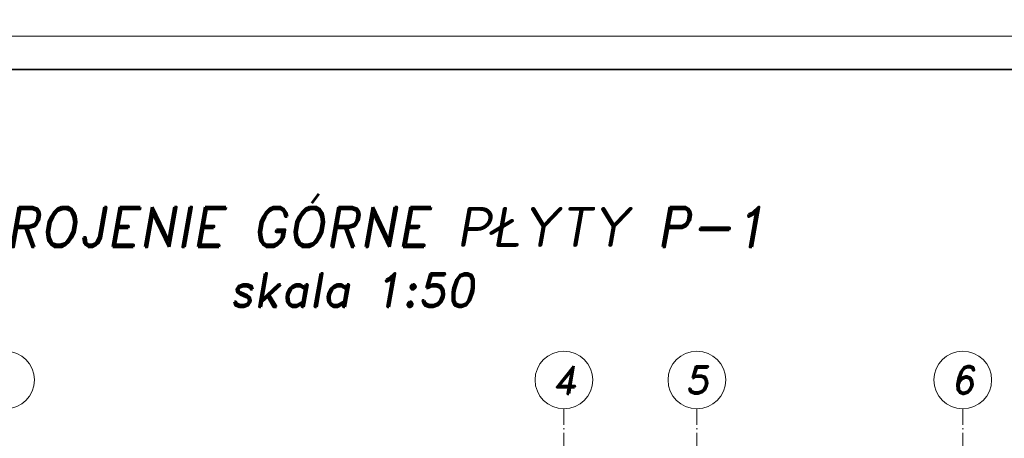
# Model space of a CAD drawing. Header units: millimetres. Extents: x 295948 to 312016, y 6878 to 18016.
# Tile 131 of 252: x 303869 to 304610, y 14924 to 15239. Entities that reach past the tile are written whole.
import ezdxf

# ---------------------------------------------------------------- set-up
doc = ezdxf.new("R2010")
doc.units = ezdxf.units.MM
doc.linetypes.add('ACAD_ISO10W100', pattern=[18, 12, -3, 0, -3])
for name, color, linetype, lineweight in [('konstrukcja', 3, 'Continuous', 35), ('konstrukcja wymiary', 1, 'Continuous', 13), ('opisy', 2, 'Continuous', 18), ('osie', 5, 'ACAD_ISO10W100', 13)]:
    doc.layers.add(name, color=color, linetype=linetype, lineweight=lineweight)
doc.styles.get("Standard").update_dxf_attribs({"font": 'romand.shx', "oblique": 10})

msp = doc.modelspace()

# ---------------------------------------------------------------- linework, layer by layer
at = {"layer": 'konstrukcja'}
msp.add_lwpolyline([(306241.285, 15201.794), (306241.285, 13766.794), (300541.285, 13766.794), (300541.285, 15201.794)], close=True, dxfattribs=at)
at = {"layer": 'konstrukcja wymiary'}
for points in [[(306266.285, 17326.794), (306266.285, 15226.794), (300516.285, 15226.794), (300516.285, 17326.794)], [(306266.285, 15226.794), (306266.285, 13741.794), (300516.285, 13741.794), (300516.285, 15226.794)]]:
    msp.add_lwpolyline(points, close=True, dxfattribs=at)
at = {"layer": 'opisy'}
for centre in [(303858.631, 14968.097), (304278.631, 14968.097), (304378.631, 14968.097), (304578.631, 14968.097)]:
    msp.add_circle(centre, 21.7, dxfattribs=at)
at = {"layer": 'osie'}
for p, q in [((304278.631, 14946.397), (304278.631, 14048.413)), ((304378.631, 14946.397), (304378.631, 14048.413)), ((304578.631, 14946.397), (304578.631, 14048.413))]:
    msp.add_line(p, q, dxfattribs=at)

# ---------------------------------------------------------------- texts
at = {"layer": 'opisy', "attachment_point": 5}
for s, insert, char_height, width in [('{\\H0.66667x;ZBROJENIE GÓRNE PŁYTY P-1\\P\\H0.83333x;skala 1:50}', (304119.19, 15060.78), 45, 1829.46597), ('4', (304278.631, 14968.097), 21, 6.92519), ('5', (304378.631, 14968.097), 21, 6.92519), ('6', (304578.631, 14968.097), 21, 6.92519)]:
    msp.add_mtext(s, dxfattribs=dict(at, insert=insert, char_height=char_height, width=width))

doc.saveas('drawing.dxf')
